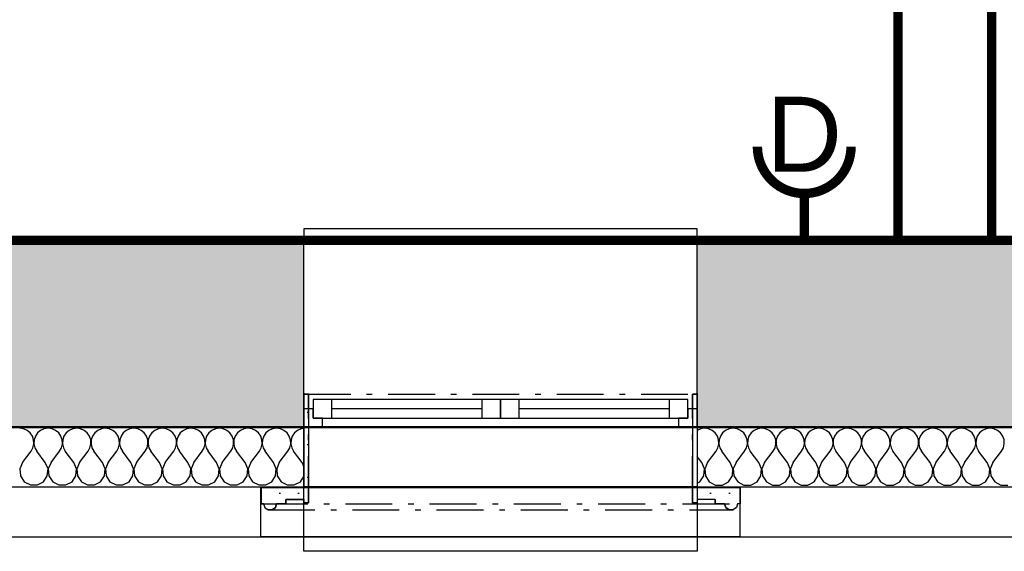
# Model space of a CAD drawing. Extents: x -12025 to 39812, y -30157 to 12.
# Tile 32 of 59: x 26531 to 29159, y -21329 to -19912. Entities that reach past the tile are written whole.
import ezdxf
from ezdxf.enums import TextEntityAlignment as Align

# ---------------------------------------------------------------- set-up
doc = ezdxf.new("R2010")
doc.units = 0
doc.header["$MEASUREMENT"] = 0
for name, pattern in [('Telekomunikacni vodic', [9.25, 3, -0.75, 3, -0.75, 0.125, -0.75, 0.125, -0.75]), ('Čerchovaná M', [225, 125, -42.5, 15, -42.5]), ('Čerchovaná S', [175, 75, -42.5, 15, -42.5])]:
    doc.linetypes.add(name, pattern=pattern)
for name, color, linetype in [('OÚ Dukovany internet + tv + data', 192, 'Continuous'), ('OÚ Dukovany půdorys podklad 2NP', 7, 'Continuous'), ('OÚ Dukovany zásuvky', 92, 'Continuous')]:
    doc.layers.add(name, color=color, linetype=linetype)
doc.styles.add('Arial', font='txt')
pattern_1 = [(0, (0, 0), (0, 86.60254), [0, -50]), (0, (25, 43.3), (0, 86.60254), [0, -50])]

# ---------------------------------------------------------------- blocks, each defined once
blk = doc.blocks.new('Zásuvka (19)')
at = {"color": 0, "linetype": 'Continuous', "const_width": 25}
for points in [[(0, -125, -0.414214), (-125, 0)], [(125, 0, -0.414214), (0, -125)]]:
    blk.add_lwpolyline(points, format="xyb", dxfattribs=at)
blk.add_lwpolyline([(0, -250), (0, -125)], dxfattribs=at)
at = {"color": 0, "linetype": 'Continuous', "style": 'Arial'}
blk.add_text('D', height=200, dxfattribs=at).set_placement((0, -66.9), align=Align.CENTER)

msp = doc.modelspace()

# ---------------------------------------------------------------- hatches: boundary and pattern name
at = {"layer": 'OÚ Dukovany půdorys podklad 2NP', "linetype": 'Continuous'}
h = msp.add_hatch(dxfattribs=at)
h.set_pattern_fill('OMÍTKA_01', color=21, style=0, pattern_type=2)
h.set_pattern_definition(pattern_1)
edge = h.paths.add_edge_path()
edge.add_spline(control_points=[(27175.1, -21158.9), (27175.1, -21158.9), (27175.1, -21202), (27175.1, -21202)], knot_values=[0, 0, 0, 0, 1, 1, 1, 1], degree=3, periodic=0)
edge.add_spline(control_points=[(27175.1, -21202), (27175.1, -21202), (27181.6, -21202), (27181.6, -21202)], knot_values=[0, 0, 0, 0, 1, 1, 1, 1], degree=3, periodic=0)
edge.add_spline(control_points=[(27181.6, -21202), (27181.6, -21202), (27184.9, -21212.2), (27184.9, -21212.2)], knot_values=[0, 0, 0, 0, 1, 1, 1, 1], degree=3, periodic=0)
edge.add_spline(control_points=[(27184.9, -21212.2), (27184.9, -21212.2), (27193.7, -21218.6), (27193.7, -21218.6)], knot_values=[0, 0, 0, 0, 1, 1, 1, 1], degree=3, periodic=0)
edge.add_spline(control_points=[(27193.7, -21218.6), (27193.7, -21218.6), (27204.5, -21218.6), (27204.5, -21218.6)], knot_values=[0, 0, 0, 0, 1, 1, 1, 1], degree=3, periodic=0)
edge.add_spline(control_points=[(27204.5, -21218.6), (27204.5, -21218.6), (27213.2, -21212.2), (27213.2, -21212.2)], knot_values=[0, 0, 0, 0, 1, 1, 1, 1], degree=3, periodic=0)
edge.add_spline(control_points=[(27213.2, -21212.2), (27213.2, -21212.2), (27216.6, -21202), (27216.6, -21202)], knot_values=[0, 0, 0, 0, 1, 1, 1, 1], degree=3, periodic=0)
edge.add_spline(control_points=[(27216.6, -21202), (27216.6, -21202), (27241.5, -21202), (27241.5, -21202)], knot_values=[0, 0, 0, 0, 1, 1, 1, 1], degree=3, periodic=0)
edge.add_spline(control_points=[(27241.5, -21202), (27241.5, -21202), (27241.5, -21190.6), (27241.5, -21190.6)], knot_values=[0, 0, 0, 0, 1, 1, 1, 1], degree=3, periodic=0)
edge.add_spline(control_points=[(27241.5, -21190.6), (27241.5, -21190.6), (27289.4, -21190.6), (27289.4, -21190.6)], knot_values=[0, 0, 0, 0, 1, 1, 1, 1], degree=3, periodic=0)
edge.add_spline(control_points=[(27289.4, -21190.6), (27289.4, -21190.6), (27289.4, -21199.8), (27289.4, -21199.8)], knot_values=[0, 0, 0, 0, 1, 1, 1, 1], degree=3, periodic=0)
edge.add_spline(control_points=[(27289.4, -21199.8), (27289.4, -21199.8), (27302.1, -21199.8), (27302.1, -21199.8)], knot_values=[0, 0, 0, 0, 1, 1, 1, 1], degree=3, periodic=0)
edge.add_spline(control_points=[(27302.1, -21199.8), (27302.1, -21199.8), (27302.1, -20909.6), (27302.1, -20909.6)], knot_values=[0, 0, 0, 0, 1, 1, 1, 1], degree=3, periodic=0)
edge.add_spline(control_points=[(27302.1, -20909.6), (27302.1, -20909.6), (27289.4, -20909.6), (27289.4, -20909.6)], knot_values=[0, 0, 0, 0, 1, 1, 1, 1], degree=3, periodic=0)
edge.add_spline(control_points=[(27289.4, -20909.6), (27289.4, -20909.6), (27289.4, -21158.9), (27289.4, -21158.9)], knot_values=[0, 0, 0, 0, 1, 1, 1, 1], degree=3, periodic=0)
edge.add_spline(control_points=[(27289.4, -21158.9), (27289.4, -21158.9), (27175.1, -21158.9), (27175.1, -21158.9)], knot_values=[0, 0, 0, 0, 1, 1, 1, 1], degree=3, periodic=0)
edge.add_spline(control_points=[(27175.1, -21158.9), (27175.1, -21158.9), (27175.1, -21158.9), (27175.1, -21158.9)], knot_values=[0, 0, 0, 0, 1, 1, 1, 1], degree=3, periodic=0)
h = msp.add_hatch(dxfattribs=at)
h.set_pattern_fill('OMÍTKA_01', color=21, style=0, pattern_type=2)
h.set_pattern_definition(pattern_1)
edge = h.paths.add_edge_path()
edge.add_spline(control_points=[(28339.4, -21158.9), (28339.4, -21158.9), (28339.4, -20909.6), (28339.4, -20909.6)], knot_values=[0, 0, 0, 0, 1, 1, 1, 1], degree=3, periodic=0)
edge.add_spline(control_points=[(28339.4, -20909.6), (28339.4, -20909.6), (28326.6, -20909.6), (28326.6, -20909.6)], knot_values=[0, 0, 0, 0, 1, 1, 1, 1], degree=3, periodic=0)
edge.add_spline(control_points=[(28326.6, -20909.6), (28326.6, -20909.6), (28326.6, -21199.8), (28326.6, -21199.8)], knot_values=[0, 0, 0, 0, 1, 1, 1, 1], degree=3, periodic=0)
edge.add_spline(control_points=[(28326.6, -21199.8), (28326.6, -21199.8), (28339.4, -21199.8), (28339.4, -21199.8)], knot_values=[0, 0, 0, 0, 1, 1, 1, 1], degree=3, periodic=0)
edge.add_spline(control_points=[(28339.4, -21199.8), (28339.4, -21199.8), (28339.4, -21190.6), (28339.4, -21190.6)], knot_values=[0, 0, 0, 0, 1, 1, 1, 1], degree=3, periodic=0)
edge.add_spline(control_points=[(28339.4, -21190.6), (28339.4, -21190.6), (28387.2, -21190.6), (28387.2, -21190.6)], knot_values=[0, 0, 0, 0, 1, 1, 1, 1], degree=3, periodic=0)
edge.add_spline(control_points=[(28387.2, -21190.6), (28387.2, -21190.6), (28387.2, -21202), (28387.2, -21202)], knot_values=[0, 0, 0, 0, 1, 1, 1, 1], degree=3, periodic=0)
edge.add_spline(control_points=[(28387.2, -21202), (28387.2, -21202), (28412.2, -21202), (28412.2, -21202)], knot_values=[0, 0, 0, 0, 1, 1, 1, 1], degree=3, periodic=0)
edge.add_spline(control_points=[(28412.2, -21202), (28412.2, -21202), (28415.5, -21212.2), (28415.5, -21212.2)], knot_values=[0, 0, 0, 0, 1, 1, 1, 1], degree=3, periodic=0)
edge.add_spline(control_points=[(28415.5, -21212.2), (28415.5, -21212.2), (28424.2, -21218.6), (28424.2, -21218.6)], knot_values=[0, 0, 0, 0, 1, 1, 1, 1], degree=3, periodic=0)
edge.add_spline(control_points=[(28424.2, -21218.6), (28424.2, -21218.6), (28435, -21218.6), (28435, -21218.6)], knot_values=[0, 0, 0, 0, 1, 1, 1, 1], degree=3, periodic=0)
edge.add_spline(control_points=[(28435, -21218.6), (28435, -21218.6), (28443.8, -21212.2), (28443.8, -21212.2)], knot_values=[0, 0, 0, 0, 1, 1, 1, 1], degree=3, periodic=0)
edge.add_spline(control_points=[(28443.8, -21212.2), (28443.8, -21212.2), (28447.1, -21202), (28447.1, -21202)], knot_values=[0, 0, 0, 0, 1, 1, 1, 1], degree=3, periodic=0)
edge.add_spline(control_points=[(28447.1, -21202), (28447.1, -21202), (28453.6, -21202), (28453.6, -21202)], knot_values=[0, 0, 0, 0, 1, 1, 1, 1], degree=3, periodic=0)
edge.add_spline(control_points=[(28453.6, -21202), (28453.6, -21202), (28453.6, -21158.9), (28453.6, -21158.9)], knot_values=[0, 0, 0, 0, 1, 1, 1, 1], degree=3, periodic=0)
edge.add_spline(control_points=[(28453.6, -21158.9), (28453.6, -21158.9), (28339.4, -21158.9), (28339.4, -21158.9)], knot_values=[0, 0, 0, 0, 1, 1, 1, 1], degree=3, periodic=0)
edge.add_spline(control_points=[(28339.4, -21158.9), (28339.4, -21158.9), (28339.4, -21158.9), (28339.4, -21158.9)], knot_values=[0, 0, 0, 0, 1, 1, 1, 1], degree=3, periodic=0)

# ---------------------------------------------------------------- linework, layer by layer
at = {"layer": 'OÚ Dukovany internet + tv + data', "linetype": 'Telekomunikacni vodic', "ltscale": 100, "const_width": 25}
for points in [[(28875, -19000), (28875, -20500), (31322.2, -20500)], [(25875, -20500), (25875, -20500), (28651.4, -20500), (28651.4, -20500), (31427.8, -20500)]]:
    msp.add_lwpolyline(points, dxfattribs=at)
at = {"layer": 'OÚ Dukovany půdorys podklad 2NP', "color": 1, "linetype": 'Continuous'}
for p, q in [((28339.3, -20468.8), (27289.3, -20468.8)), ((27289.3, -20468.8), (27289.3, -20498.8)), ((28339.3, -20498.8), (28339.3, -20468.8)), ((28339.3, -20498.8), (27289.3, -20498.8)), ((27289.3, -20948.8), (27289.3, -20498.8)), ((28339.3, -20998.8), (28339.3, -20498.8)), ((28339.3, -20948.8), (28339.3, -20498.8)), ((27289.1, -20907), (27289.1, -21157)), ((27289.1, -20907), (27289.1, -20997)), ((27289.1, -20907), (27289.1, -20997)), ((27289.1, -20907), (27289.1, -21157)), ((27289.4, -20909.6), (27289.4, -21158.9)), ((27302.1, -20909.6), (27289.4, -20909.6)), ((27302.1, -20909.6), (27302.1, -21199.8)), ((28339.4, -20909.6), (28326.6, -20909.6)), ((28326.6, -20909.6), (28326.6, -21199.8)), ((28339.1, -20907), (28339.1, -21157)), ((28339.1, -20907), (28339.1, -20997)), ((28339.1, -20907), (28339.1, -20997)), ((28339.1, -20907), (28339.1, -21157)), ((28339.4, -20909.6), (28339.4, -21158.9)), ((27364.3, -20923.8), (27314.3, -20923.8)), ((27314.3, -20923.8), (27314.3, -20973.8)), ((27764.3, -20923.8), (27364.3, -20923.8)), ((27364.3, -20973.8), (27364.3, -20923.8)), ((27764.3, -20923.8), (27364.3, -20923.8)), ((27814.3, -20923.8), (27764.3, -20923.8)), ((27764.3, -20923.8), (27764.3, -20973.8)), ((27864.3, -20923.8), (27814.3, -20923.8)), ((27814.3, -20923.8), (27814.3, -20973.8)), ((27814.3, -20973.8), (27814.3, -20923.8)), ((28264.3, -20923.8), (27864.3, -20923.8)), ((27864.3, -20973.8), (27864.3, -20923.8)), ((28264.3, -20923.8), (27864.3, -20923.8)), ((28314.3, -20923.8), (28264.3, -20923.8)), ((28264.3, -20923.8), (28264.3, -20973.8)), ((28314.3, -20973.8), (28314.3, -20923.8)), ((27314.3, -20948.8), (27289.3, -20948.8)), ((27289.3, -20998.8), (27289.3, -20948.8)), ((27289.3, -20998.8), (27289.3, -20948.8)), ((27314.3, -20973.8), (27314.3, -20948.8)), ((27339.3, -20973.8), (27314.3, -20973.8)), ((27314.3, -20973.8), (27364.3, -20973.8)), ((27339.3, -20998.8), (27339.3, -20973.8)), ((27764.3, -20948.8), (27364.3, -20948.8)), ((27364.3, -20973.8), (27764.3, -20973.8)), ((27764.3, -20973.8), (27814.3, -20973.8)), ((27814.3, -20973.8), (27864.3, -20973.8)), ((28264.3, -20948.8), (27864.3, -20948.8)), ((27864.3, -20973.8), (28264.3, -20973.8)), ((28264.3, -20973.8), (28314.3, -20973.8)), ((28314.3, -20973.8), (28289.3, -20973.8)), ((28289.3, -20973.8), (28289.3, -20998.8)), ((28339.3, -20948.8), (28314.3, -20948.8)), ((28314.3, -20948.8), (28314.3, -20973.8)), ((28339.3, -20998.8), (28339.3, -20948.8)), ((28339.3, -20998.8), (28339.3, -20948.8)), ((27289.1, -20997), (26333.4, -20997)), ((28339.1, -20997), (27289.1, -20997)), ((27289.3, -21328.8), (27289.3, -20998.8)), ((28339.3, -20998.8), (27289.3, -20998.8)), ((27289.3, -20998.8), (27339.3, -20998.8)), ((27339.3, -20998.8), (27814.3, -20998.8)), ((27814.3, -20998.8), (28289.3, -20998.8)), ((28289.3, -20998.8), (28339.3, -20998.8)), ((29619.1, -20997.1), (28339.1, -20997)), ((28339.3, -20998.8), (28339.3, -21328.8)), ((32159.3, -21157), (11676.2, -21158.9)), ((26333.4, -21157), (27289.1, -21157)), ((28339.1, -21157), (27289.1, -21157)), ((28339.1, -21157), (29619.1, -21157.1)), ((27174.1, -21158.4), (28453.6, -21158.8)), ((27174.1, -21289.2), (27174.1, -21158.4)), ((27175.1, -21158.9), (27175.1, -21202)), ((27289.4, -21158.9), (27175.1, -21158.9)), ((28453.6, -21158.9), (28339.4, -21158.9)), ((28453.6, -21289.6), (28453.6, -21158.8)), ((28453.6, -21158.9), (28453.6, -21202)), ((27181.6, -21202), (27175.1, -21202)), ((27181.6, -21202), (27184.9, -21212.2)), ((27216.6, -21202), (27213.2, -21212.2)), ((27241.5, -21202), (27216.6, -21202)), ((27241.5, -21190.6), (27241.5, -21202)), ((27289.4, -21190.6), (27241.5, -21190.6)), ((27289.4, -21190.6), (27289.4, -21199.8)), ((27302.1, -21199.8), (27289.4, -21199.8)), ((28339.4, -21199.8), (28326.6, -21199.8)), ((28339.4, -21190.6), (28339.4, -21199.8)), ((28387.2, -21190.6), (28339.4, -21190.6)), ((28387.2, -21190.6), (28387.2, -21202)), ((28412.2, -21202), (28387.2, -21202)), ((28412.2, -21202), (28415.5, -21212.2)), ((28447.1, -21202), (28443.8, -21212.2)), ((28453.6, -21202), (28447.1, -21202)), ((27184.9, -21212.2), (27193.7, -21218.6)), ((27204.5, -21218.6), (27193.7, -21218.6)), ((27213.2, -21212.2), (27204.5, -21218.6)), ((28415.5, -21212.2), (28424.2, -21218.6)), ((28435, -21218.6), (28424.2, -21218.6)), ((28443.8, -21212.2), (28435, -21218.6)), ((27174.1, -21289.2), (28453.6, -21289.6)), ((11541.1, -21291.7), (32292.1, -21289.8)), ((28339.3, -21328.8), (27289.3, -21328.8))]:
    msp.add_line(p, q, dxfattribs=at)
at = {"layer": 'OÚ Dukovany půdorys podklad 2NP', "color": 7, "linetype": 'Continuous'}
for p, q in [((27289.3, -20498.8), (26339.1, -20498.7)), ((27289.3, -20948.8), (27289.3, -20498.8)), ((29619.3, -20498.8), (28339.3, -20498.8)), ((27289.3, -20998.8), (27289.3, -20948.8)), ((26339.1, -20998.7), (27289.3, -20998.8)), ((28339.3, -20998.8), (29619.3, -20998.8))]:
    msp.add_line(p, q, dxfattribs=at)
at = {"layer": 'OÚ Dukovany půdorys podklad 2NP', "color": 1, "linetype": 'Čerchovaná M'}
for p, q in [((27289.4, -20909.6), (27289.4, -21158.9)), ((27302.1, -20909.6), (27289.4, -20909.6)), ((27289.4, -20909.6), (27289.4, -21158.9)), ((27289.4, -20909.6), (28339.4, -20909.6)), ((27302.1, -21199.8), (27302.1, -20909.6)), ((28326.6, -21199.8), (28326.6, -20909.6)), ((28326.6, -20909.6), (28339.4, -20909.6)), ((28339.4, -20909.6), (28339.4, -21158.9)), ((28339.4, -20909.6), (28339.4, -21158.9)), ((27175.1, -21158.9), (27175.1, -21202)), ((27289.4, -21158.9), (27175.1, -21158.9)), ((27175.1, -21158.9), (27175.1, -21202)), ((27175.1, -21158.9), (28453.6, -21158.9)), ((28339.4, -21158.9), (28453.6, -21158.9)), ((28453.6, -21158.9), (28453.6, -21202)), ((28453.6, -21158.9), (28453.6, -21202)), ((27175.1, -21202), (27181.6, -21202)), ((27175.1, -21202), (28453.6, -21202)), ((27181.6, -21202), (27184.9, -21212.2)), ((27181.6, -21202), (27184.9, -21212.2)), ((27213.2, -21212.2), (27216.6, -21202)), ((27216.6, -21202), (27241.5, -21202)), ((27241.5, -21202), (27241.5, -21190.6)), ((27241.5, -21190.6), (27289.4, -21190.6)), ((27289.4, -21190.6), (27289.4, -21199.8)), ((27289.4, -21199.8), (27302.1, -21199.8)), ((28339.4, -21199.8), (28326.6, -21199.8)), ((28339.4, -21190.6), (28339.4, -21199.8)), ((28387.2, -21190.6), (28339.4, -21190.6)), ((28387.2, -21202), (28387.2, -21190.6)), ((28412.2, -21202), (28387.2, -21202)), ((28415.5, -21212.2), (28412.2, -21202)), ((28447.1, -21202), (28443.8, -21212.2)), ((28447.1, -21202), (28443.8, -21212.2)), ((28453.6, -21202), (28447.1, -21202)), ((27184.9, -21212.2), (27193.7, -21218.6)), ((27184.9, -21212.2), (27193.7, -21218.6)), ((27193.7, -21218.6), (27204.5, -21218.6)), ((27193.7, -21218.6), (28435, -21218.6)), ((27204.5, -21218.6), (27213.2, -21212.2)), ((28424.2, -21218.6), (28415.5, -21212.2)), ((28435, -21218.6), (28424.2, -21218.6)), ((28443.8, -21212.2), (28435, -21218.6)), ((28443.8, -21212.2), (28435, -21218.6))]:
    msp.add_line(p, q, dxfattribs=at)
at = {"layer": 'OÚ Dukovany půdorys podklad 2NP', "color": 21, "linetype": 'Continuous'}
for p, q in [((26540.9, -21002.2), (26530.5, -21000.8)), ((26550.5, -21006.5), (26540.9, -21002.2)), ((26558.6, -21013.2), (26550.5, -21006.5)), ((26564.6, -21021.9), (26558.6, -21013.2)), ((26567.9, -21031.8), (26564.6, -21021.9)), ((26572.6, -21021.9), (26569.3, -21031.8)), ((26578.6, -21013.2), (26572.6, -21021.9)), ((26586.7, -21006.5), (26578.6, -21013.2)), ((26596.3, -21002.2), (26586.7, -21006.5)), ((26606.7, -21000.8), (26596.3, -21002.2)), ((26617.1, -21002.2), (26606.7, -21000.8)), ((26626.7, -21006.5), (26617.1, -21002.2)), ((26634.8, -21013.2), (26626.7, -21006.5)), ((26640.8, -21021.9), (26634.8, -21013.2)), ((26644.1, -21031.8), (26640.8, -21021.9)), ((26648.8, -21021.9), (26645.5, -21031.8)), ((26654.8, -21013.2), (26648.8, -21021.9)), ((26662.9, -21006.5), (26654.8, -21013.2)), ((26672.5, -21002.3), (26662.9, -21006.5)), ((26682.9, -21000.8), (26672.5, -21002.3)), ((26693.3, -21002.3), (26682.9, -21000.8)), ((26702.9, -21006.5), (26693.3, -21002.3)), ((26711, -21013.2), (26702.9, -21006.5)), ((26717, -21021.9), (26711, -21013.2)), ((26720.3, -21031.8), (26717, -21021.9)), ((26725, -21021.9), (26721.6, -21031.8)), ((26731, -21013.2), (26725, -21021.9)), ((26739.1, -21006.5), (26731, -21013.2)), ((26748.7, -21002.3), (26739.1, -21006.5)), ((26759.1, -21000.8), (26748.7, -21002.3)), ((26769.5, -21002.3), (26759.1, -21000.8)), ((26779.1, -21006.5), (26769.5, -21002.3)), ((26787.2, -21013.2), (26779.1, -21006.5)), ((26793.2, -21021.9), (26787.2, -21013.2)), ((26796.5, -21031.8), (26793.2, -21021.9)), ((26801.2, -21021.9), (26797.8, -21031.8)), ((26807.1, -21013.2), (26801.2, -21021.9)), ((26815.2, -21006.5), (26807.1, -21013.2)), ((26824.9, -21002.3), (26815.2, -21006.5)), ((26835.3, -21000.8), (26824.9, -21002.3)), ((26845.7, -21002.3), (26835.3, -21000.8)), ((26855.3, -21006.5), (26845.7, -21002.3)), ((26863.4, -21013.2), (26855.3, -21006.5)), ((26869.3, -21021.9), (26863.4, -21013.2)), ((26872.7, -21031.8), (26869.3, -21021.9)), ((26877.4, -21021.9), (26874, -21031.8)), ((26883.3, -21013.2), (26877.4, -21021.9)), ((26891.4, -21006.5), (26883.3, -21013.2)), ((26901, -21002.3), (26891.4, -21006.5)), ((26911.5, -21000.8), (26901, -21002.3)), ((26921.9, -21002.3), (26911.5, -21000.8)), ((26931.5, -21006.5), (26921.9, -21002.3)), ((26939.6, -21013.2), (26931.5, -21006.5)), ((26945.5, -21021.9), (26939.6, -21013.2)), ((26948.9, -21031.8), (26945.5, -21021.9)), ((26953.6, -21021.9), (26950.2, -21031.8)), ((26959.5, -21013.2), (26953.6, -21021.9)), ((26967.6, -21006.5), (26959.5, -21013.2)), ((26977.2, -21002.3), (26967.6, -21006.5)), ((26987.7, -21000.8), (26977.2, -21002.3)), ((26998.1, -21002.3), (26987.7, -21000.8)), ((27007.7, -21006.5), (26998.1, -21002.3)), ((27015.8, -21013.2), (27007.7, -21006.5)), ((27021.7, -21021.9), (27015.8, -21013.2)), ((27025.1, -21031.8), (27021.7, -21021.9)), ((27029.8, -21021.9), (27026.4, -21031.8)), ((27035.7, -21013.2), (27029.8, -21021.9)), ((27043.8, -21006.5), (27035.7, -21013.2)), ((27053.4, -21002.3), (27043.8, -21006.5)), ((27063.8, -21000.8), (27053.4, -21002.3)), ((27074.3, -21002.3), (27063.8, -21000.8)), ((27083.9, -21006.5), (27074.3, -21002.3)), ((27092, -21013.2), (27083.9, -21006.5)), ((27097.9, -21021.9), (27092, -21013.2)), ((27101.3, -21031.8), (27097.9, -21021.9)), ((27106, -21021.9), (27102.6, -21031.8)), ((27111.9, -21013.2), (27106, -21021.9)), ((27120, -21006.5), (27111.9, -21013.2)), ((27129.6, -21002.3), (27120, -21006.5)), ((27140, -21000.8), (27129.6, -21002.3)), ((27150.4, -21002.3), (27140, -21000.8)), ((27160.1, -21006.5), (27150.4, -21002.3)), ((27168.2, -21013.2), (27160.1, -21006.5)), ((27174.1, -21021.9), (27168.2, -21013.2)), ((27177.5, -21031.8), (27174.1, -21021.9)), ((27182.1, -21021.9), (27178.8, -21031.8)), ((27188.1, -21013.2), (27182.1, -21021.9)), ((27196.2, -21006.5), (27188.1, -21013.2)), ((27205.8, -21002.3), (27196.2, -21006.5)), ((27216.2, -21000.8), (27205.8, -21002.3)), ((27226.6, -21002.3), (27216.2, -21000.8)), ((27236.2, -21006.5), (27226.6, -21002.3)), ((27244.3, -21013.2), (27236.2, -21006.5)), ((27250.3, -21021.9), (27244.3, -21013.2)), ((27253.7, -21031.8), (27250.3, -21021.9)), ((27258.3, -21021.9), (27255, -21031.8)), ((27264.3, -21013.2), (27258.3, -21021.9)), ((27272.4, -21006.5), (27264.3, -21013.2)), ((27282, -21002.3), (27272.4, -21006.5)), ((27289.1, -21001.3), (27282, -21002.3)), ((28348.7, -21002.3), (28339.1, -21006.5)), ((28359.1, -21000.8), (28348.7, -21002.3)), ((28369.5, -21002.3), (28359.1, -21000.8)), ((28379.1, -21006.5), (28369.5, -21002.3)), ((28387.2, -21013.2), (28379.1, -21006.5)), ((28393.2, -21021.9), (28387.2, -21013.2)), ((28396.5, -21031.9), (28393.2, -21021.9)), ((28401.2, -21021.9), (28397.8, -21031.9)), ((28407.1, -21013.2), (28401.2, -21021.9)), ((28415.2, -21006.5), (28407.1, -21013.2)), ((28424.9, -21002.3), (28415.2, -21006.5)), ((28435.3, -21000.8), (28424.9, -21002.3)), ((28445.7, -21002.3), (28435.3, -21000.8)), ((28455.3, -21006.5), (28445.7, -21002.3)), ((28463.4, -21013.2), (28455.3, -21006.5)), ((28469.3, -21021.9), (28463.4, -21013.2)), ((28472.7, -21031.9), (28469.3, -21021.9)), ((28477.4, -21021.9), (28474, -21031.9)), ((28483.3, -21013.2), (28477.4, -21021.9)), ((28491.4, -21006.5), (28483.3, -21013.2)), ((28501, -21002.3), (28491.4, -21006.5)), ((28511.5, -21000.8), (28501, -21002.3)), ((28521.9, -21002.3), (28511.5, -21000.8)), ((28531.5, -21006.5), (28521.9, -21002.3)), ((28539.6, -21013.2), (28531.5, -21006.5)), ((28545.5, -21021.9), (28539.6, -21013.2)), ((28548.9, -21031.9), (28545.5, -21021.9)), ((28553.6, -21021.9), (28550.2, -21031.9)), ((28559.5, -21013.2), (28553.6, -21021.9)), ((28567.6, -21006.5), (28559.5, -21013.2)), ((28577.2, -21002.3), (28567.6, -21006.5)), ((28587.7, -21000.8), (28577.2, -21002.3)), ((28598.1, -21002.3), (28587.7, -21000.8)), ((28607.7, -21006.5), (28598.1, -21002.3)), ((28615.8, -21013.2), (28607.7, -21006.5)), ((28621.7, -21021.9), (28615.8, -21013.2)), ((28625.1, -21031.9), (28621.7, -21021.9)), ((28629.8, -21021.9), (28626.4, -21031.9)), ((28635.7, -21013.2), (28629.8, -21021.9)), ((28643.8, -21006.5), (28635.7, -21013.2)), ((28653.4, -21002.3), (28643.8, -21006.5)), ((28663.8, -21000.9), (28653.4, -21002.3)), ((28674.3, -21002.3), (28663.8, -21000.9)), ((28683.9, -21006.5), (28674.3, -21002.3)), ((28692, -21013.2), (28683.9, -21006.5)), ((28697.9, -21021.9), (28692, -21013.2)), ((28701.3, -21031.9), (28697.9, -21021.9)), ((28706, -21021.9), (28702.6, -21031.9)), ((28711.9, -21013.2), (28706, -21021.9)), ((28720, -21006.5), (28711.9, -21013.2)), ((28729.6, -21002.3), (28720, -21006.5)), ((28740, -21000.9), (28729.6, -21002.3)), ((28750.4, -21002.3), (28740, -21000.9)), ((28760.1, -21006.5), (28750.4, -21002.3)), ((28768.2, -21013.2), (28760.1, -21006.5)), ((28774.1, -21021.9), (28768.2, -21013.2)), ((28777.5, -21031.9), (28774.1, -21021.9)), ((28782.1, -21021.9), (28778.8, -21031.9)), ((28788.1, -21013.2), (28782.1, -21021.9)), ((28796.2, -21006.5), (28788.1, -21013.2)), ((28805.8, -21002.3), (28796.2, -21006.5)), ((28816.2, -21000.9), (28805.8, -21002.3)), ((28826.6, -21002.3), (28816.2, -21000.9)), ((28836.2, -21006.5), (28826.6, -21002.3)), ((28844.3, -21013.3), (28836.2, -21006.5)), ((28850.3, -21021.9), (28844.3, -21013.3)), ((28853.7, -21031.9), (28850.3, -21021.9)), ((28858.3, -21021.9), (28855, -21031.9)), ((28864.3, -21013.3), (28858.3, -21021.9)), ((28872.4, -21006.5), (28864.3, -21013.3)), ((28882, -21002.3), (28872.4, -21006.5)), ((28892.4, -21000.9), (28882, -21002.3)), ((28902.8, -21002.3), (28892.4, -21000.9)), ((28912.4, -21006.5), (28902.8, -21002.3)), ((28920.5, -21013.3), (28912.4, -21006.5)), ((28926.5, -21021.9), (28920.5, -21013.3)), ((28929.8, -21031.9), (28926.5, -21021.9)), ((28934.5, -21021.9), (28931.2, -21031.9)), ((28940.5, -21013.3), (28934.5, -21021.9)), ((28948.6, -21006.5), (28940.5, -21013.3)), ((28958.2, -21002.3), (28948.6, -21006.5)), ((28968.6, -21000.9), (28958.2, -21002.3)), ((28979, -21002.3), (28968.6, -21000.9)), ((28988.6, -21006.5), (28979, -21002.3)), ((28996.7, -21013.3), (28988.6, -21006.5)), ((29002.7, -21021.9), (28996.7, -21013.3)), ((29006, -21031.9), (29002.7, -21021.9)), ((29010.7, -21021.9), (29007.4, -21031.9)), ((29016.7, -21013.3), (29010.7, -21021.9)), ((29024.8, -21006.5), (29016.7, -21013.3)), ((29034.4, -21002.3), (29024.8, -21006.5)), ((29044.8, -21000.9), (29034.4, -21002.3)), ((29055.2, -21002.3), (29044.8, -21000.9)), ((29064.8, -21006.6), (29055.2, -21002.3)), ((29072.9, -21013.3), (29064.8, -21006.6)), ((29078.9, -21021.9), (29072.9, -21013.3)), ((29082.2, -21031.9), (29078.9, -21021.9)), ((29086.9, -21021.9), (29083.6, -21031.9)), ((29092.9, -21013.3), (29086.9, -21021.9)), ((29101, -21006.6), (29092.9, -21013.3)), ((29110.6, -21002.3), (29101, -21006.6)), ((29121, -21000.9), (29110.6, -21002.3)), ((29131.4, -21002.3), (29121, -21000.9)), ((29141, -21006.6), (29131.4, -21002.3)), ((29149.1, -21013.3), (29141, -21006.6)), ((29155.1, -21021.9), (29149.1, -21013.3)), ((29158.4, -21031.9), (29155.1, -21021.9)), ((26561, -21061.8), (26566.1, -21052.6)), ((26566.1, -21052.6), (26568.4, -21042.3)), ((26568.4, -21042.3), (26567.9, -21031.8)), ((26569.3, -21031.8), (26568.8, -21042.3)), ((26568.8, -21042.3), (26571.1, -21052.6)), ((26571.1, -21052.6), (26576.2, -21061.8)), ((26637.2, -21061.8), (26642.3, -21052.6)), ((26642.3, -21052.6), (26644.6, -21042.3)), ((26644.6, -21042.3), (26644.1, -21031.8)), ((26645.5, -21031.8), (26644.9, -21042.3)), ((26644.9, -21042.3), (26647.3, -21052.6)), ((26647.3, -21052.6), (26652.4, -21061.8)), ((26713.4, -21061.8), (26718.4, -21052.6)), ((26718.4, -21052.6), (26720.8, -21042.3)), ((26720.8, -21042.3), (26720.3, -21031.8)), ((26721.6, -21031.8), (26721.1, -21042.3)), ((26721.1, -21042.3), (26723.5, -21052.6)), ((26723.5, -21052.6), (26728.6, -21061.8)), ((26789.6, -21061.8), (26794.6, -21052.6)), ((26794.6, -21052.6), (26797, -21042.3)), ((26797, -21042.3), (26796.5, -21031.8)), ((26797.8, -21031.8), (26797.3, -21042.3)), ((26797.3, -21042.3), (26799.7, -21052.6)), ((26799.7, -21052.6), (26804.8, -21061.8)), ((26865.7, -21061.8), (26870.8, -21052.6)), ((26870.8, -21052.6), (26873.2, -21042.3)), ((26873.2, -21042.3), (26872.7, -21031.8)), ((26874, -21031.8), (26873.5, -21042.3)), ((26873.5, -21042.3), (26875.9, -21052.6)), ((26875.9, -21052.6), (26881, -21061.8)), ((26941.9, -21061.8), (26947, -21052.6)), ((26947, -21052.6), (26949.4, -21042.3)), ((26949.4, -21042.3), (26948.9, -21031.8)), ((26950.2, -21031.8), (26949.7, -21042.3)), ((26949.7, -21042.3), (26952.1, -21052.6)), ((26952.1, -21052.6), (26957.2, -21061.8)), ((27018.1, -21061.8), (27023.2, -21052.6)), ((27023.2, -21052.6), (27025.6, -21042.3)), ((27025.6, -21042.3), (27025.1, -21031.8)), ((27026.4, -21031.8), (27025.9, -21042.3)), ((27025.9, -21042.3), (27028.3, -21052.6)), ((27028.3, -21052.6), (27033.4, -21061.8)), ((27094.3, -21061.8), (27099.4, -21052.6)), ((27099.4, -21052.6), (27101.8, -21042.3)), ((27101.8, -21042.3), (27101.3, -21031.8)), ((27102.6, -21031.8), (27102.1, -21042.3)), ((27102.1, -21042.3), (27104.5, -21052.6)), ((27104.5, -21052.6), (27109.6, -21061.8)), ((27170.5, -21061.8), (27175.6, -21052.6)), ((27175.6, -21052.6), (27178, -21042.3)), ((27178, -21042.3), (27177.5, -21031.8)), ((27178.8, -21031.8), (27178.3, -21042.3)), ((27178.3, -21042.3), (27180.7, -21052.6)), ((27180.7, -21052.6), (27185.7, -21061.8)), ((27246.7, -21061.8), (27251.8, -21052.6)), ((27251.8, -21052.6), (27254.2, -21042.3)), ((27254.2, -21042.3), (27253.7, -21031.8)), ((27255, -21031.8), (27254.5, -21042.3)), ((27254.5, -21042.3), (27256.8, -21052.6)), ((27256.8, -21052.6), (27261.9, -21061.8)), ((28389.6, -21061.8), (28394.6, -21052.6)), ((28394.6, -21052.6), (28397, -21042.4)), ((28397, -21042.4), (28396.5, -21031.9)), ((28397.8, -21031.9), (28397.3, -21042.4)), ((28397.3, -21042.4), (28399.7, -21052.6)), ((28399.7, -21052.6), (28404.8, -21061.8)), ((28465.7, -21061.8), (28470.8, -21052.6)), ((28470.8, -21052.6), (28473.2, -21042.4)), ((28473.2, -21042.4), (28472.7, -21031.9)), ((28474, -21031.9), (28473.5, -21042.4)), ((28473.5, -21042.4), (28475.9, -21052.6)), ((28475.9, -21052.6), (28481, -21061.8)), ((28541.9, -21061.8), (28547, -21052.6)), ((28547, -21052.6), (28549.4, -21042.4)), ((28549.4, -21042.4), (28548.9, -21031.9)), ((28550.2, -21031.9), (28549.7, -21042.4)), ((28549.7, -21042.4), (28552.1, -21052.6)), ((28552.1, -21052.6), (28557.2, -21061.8)), ((28618.1, -21061.8), (28623.2, -21052.6)), ((28623.2, -21052.6), (28625.6, -21042.4)), ((28625.6, -21042.4), (28625.1, -21031.9)), ((28626.4, -21031.9), (28625.9, -21042.4)), ((28625.9, -21042.4), (28628.3, -21052.6)), ((28628.3, -21052.6), (28633.4, -21061.8)), ((28694.3, -21061.8), (28699.4, -21052.6)), ((28699.4, -21052.6), (28701.8, -21042.4)), ((28701.8, -21042.4), (28701.3, -21031.9)), ((28702.6, -21031.9), (28702.1, -21042.4)), ((28702.1, -21042.4), (28704.5, -21052.6)), ((28704.5, -21052.6), (28709.6, -21061.8)), ((28770.5, -21061.8), (28775.6, -21052.6)), ((28775.6, -21052.6), (28778, -21042.4)), ((28778, -21042.4), (28777.5, -21031.9)), ((28778.8, -21031.9), (28778.3, -21042.4)), ((28778.3, -21042.4), (28780.7, -21052.6)), ((28780.7, -21052.6), (28785.7, -21061.8)), ((28846.7, -21061.8), (28851.8, -21052.6)), ((28851.8, -21052.6), (28854.2, -21042.4)), ((28854.2, -21042.4), (28853.7, -21031.9)), ((28855, -21031.9), (28854.5, -21042.4)), ((28854.5, -21042.4), (28856.8, -21052.6)), ((28856.8, -21052.6), (28861.9, -21061.8)), ((28922.9, -21061.8), (28928, -21052.6)), ((28928, -21052.6), (28930.4, -21042.4)), ((28930.4, -21042.4), (28929.8, -21031.9)), ((28931.2, -21031.9), (28930.7, -21042.4)), ((28930.7, -21042.4), (28933, -21052.6)), ((28933, -21052.6), (28938.1, -21061.8)), ((28999.1, -21061.8), (29004.2, -21052.6)), ((29004.2, -21052.6), (29006.5, -21042.4)), ((29006.5, -21042.4), (29006, -21031.9)), ((29007.4, -21031.9), (29006.9, -21042.4)), ((29006.9, -21042.4), (29009.2, -21052.6)), ((29009.2, -21052.6), (29014.3, -21061.8)), ((29075.3, -21061.8), (29080.4, -21052.6)), ((29080.4, -21052.6), (29082.7, -21042.4)), ((29082.7, -21042.4), (29082.2, -21031.9)), ((29083.6, -21031.9), (29083, -21042.4)), ((29083, -21042.4), (29085.4, -21052.6)), ((29085.4, -21052.6), (29090.5, -21061.8)), ((29151.5, -21061.8), (29156.5, -21052.6)), ((29156.5, -21052.6), (29158.9, -21042.4)), ((29158.9, -21042.4), (29158.4, -21031.9)), ((26538.1, -21092.2), (26561, -21061.8)), ((26599.1, -21092.2), (26576.2, -21061.8)), ((26614.3, -21092.2), (26637.2, -21061.8)), ((26675.3, -21092.2), (26652.4, -21061.8)), ((26690.5, -21092.2), (26713.4, -21061.8)), ((26751.5, -21092.2), (26728.6, -21061.8)), ((26766.7, -21092.2), (26789.6, -21061.8)), ((26827.6, -21092.2), (26804.8, -21061.8)), ((26842.9, -21092.2), (26865.7, -21061.8)), ((26903.8, -21092.2), (26881, -21061.8)), ((26919.1, -21092.2), (26941.9, -21061.8)), ((26980, -21092.2), (26957.2, -21061.8)), ((26995.3, -21092.2), (27018.1, -21061.8)), ((27056.2, -21092.2), (27033.4, -21061.8)), ((27071.5, -21092.2), (27094.3, -21061.8)), ((27132.4, -21092.2), (27109.6, -21061.8)), ((27147.6, -21092.2), (27170.5, -21061.8)), ((27208.6, -21092.2), (27185.7, -21061.8)), ((27223.8, -21092.2), (27246.7, -21061.8)), ((27284.8, -21092.2), (27261.9, -21061.8)), ((28351.5, -21092.3), (28339.1, -21075.8)), ((28366.7, -21092.3), (28389.6, -21061.8)), ((28427.6, -21092.3), (28404.8, -21061.8)), ((28442.9, -21092.3), (28465.7, -21061.8)), ((28503.8, -21092.3), (28481, -21061.8)), ((28519.1, -21092.3), (28541.9, -21061.8)), ((28580, -21092.3), (28557.2, -21061.8)), ((28595.3, -21092.3), (28618.1, -21061.8)), ((28656.2, -21092.3), (28633.4, -21061.8)), ((28671.5, -21092.3), (28694.3, -21061.8)), ((28732.4, -21092.3), (28709.6, -21061.8)), ((28747.6, -21092.3), (28770.5, -21061.8)), ((28808.6, -21092.3), (28785.7, -21061.8)), ((28823.8, -21092.3), (28846.7, -21061.8)), ((28884.8, -21092.3), (28861.9, -21061.8)), ((28900, -21092.3), (28922.9, -21061.8)), ((28961, -21092.3), (28938.1, -21061.8)), ((28976.2, -21092.3), (28999.1, -21061.8)), ((29037.2, -21092.3), (29014.3, -21061.8)), ((29052.4, -21092.3), (29075.3, -21061.8)), ((29113.4, -21092.3), (29090.5, -21061.8)), ((29128.6, -21092.3), (29151.5, -21061.8)), ((26538.1, -21092.2), (26530.9, -21109.3)), ((26606.3, -21109.3), (26599.1, -21092.2)), ((26614.3, -21092.2), (26607.1, -21109.3)), ((26682.4, -21109.3), (26675.3, -21092.2)), ((26690.5, -21092.2), (26683.3, -21109.3)), ((26758.6, -21109.3), (26751.5, -21092.2)), ((26766.7, -21092.2), (26759.5, -21109.3)), ((26834.8, -21109.3), (26827.6, -21092.2)), ((26842.9, -21092.2), (26835.7, -21109.3)), ((26911, -21109.3), (26903.8, -21092.2)), ((26919.1, -21092.2), (26911.9, -21109.3)), ((26987.2, -21109.3), (26980, -21092.2)), ((26995.3, -21092.2), (26988.1, -21109.3)), ((27063.4, -21109.3), (27056.2, -21092.2)), ((27071.5, -21092.2), (27064.3, -21109.3)), ((27139.6, -21109.4), (27132.4, -21092.2)), ((27147.6, -21092.2), (27140.5, -21109.4)), ((27215.8, -21109.4), (27208.6, -21092.2)), ((27223.8, -21092.2), (27216.7, -21109.4)), ((27289.1, -21102.5), (27284.8, -21092.2)), ((28358.6, -21109.4), (28351.5, -21092.3)), ((28366.7, -21092.3), (28359.5, -21109.4)), ((28434.8, -21109.4), (28427.6, -21092.3)), ((28442.9, -21092.3), (28435.7, -21109.4)), ((28511, -21109.4), (28503.8, -21092.3)), ((28519.1, -21092.3), (28511.9, -21109.4)), ((28587.2, -21109.4), (28580, -21092.3)), ((28595.3, -21092.3), (28588.1, -21109.4)), ((28663.4, -21109.4), (28656.2, -21092.3)), ((28671.5, -21092.3), (28664.3, -21109.4)), ((28739.6, -21109.4), (28732.4, -21092.3)), ((28747.6, -21092.3), (28740.5, -21109.4)), ((28815.8, -21109.4), (28808.6, -21092.3)), ((28823.8, -21092.3), (28816.7, -21109.4)), ((28892, -21109.4), (28884.8, -21092.3)), ((28900, -21092.3), (28892.8, -21109.4)), ((28968.2, -21109.4), (28961, -21092.3)), ((28976.2, -21092.3), (28969, -21109.4)), ((29044.4, -21109.4), (29037.2, -21092.3)), ((29052.4, -21092.3), (29045.2, -21109.4)), ((29120.5, -21109.4), (29113.4, -21092.3)), ((29128.6, -21092.3), (29121.4, -21109.4)), ((26530.9, -21109.3), (26532.7, -21127.8)), ((26532.7, -21127.8), (26543, -21143.3)), ((26594.2, -21143.3), (26604.5, -21127.8)), ((26604.5, -21127.8), (26606.3, -21109.3)), ((26607.1, -21109.3), (26608.9, -21127.8)), ((26608.9, -21127.8), (26619.2, -21143.3)), ((26670.4, -21143.3), (26680.7, -21127.8)), ((26680.7, -21127.8), (26682.4, -21109.3)), ((26683.3, -21109.3), (26685.1, -21127.8)), ((26685.1, -21127.8), (26695.3, -21143.3)), ((26746.6, -21143.3), (26756.9, -21127.8)), ((26756.9, -21127.8), (26758.6, -21109.3)), ((26759.5, -21109.3), (26761.3, -21127.8)), ((26761.3, -21127.8), (26771.5, -21143.3)), ((26822.8, -21143.3), (26833.1, -21127.8)), ((26833.1, -21127.8), (26834.8, -21109.3)), ((26835.7, -21109.3), (26837.5, -21127.8)), ((26837.5, -21127.8), (26847.7, -21143.3)), ((26899, -21143.3), (26909.3, -21127.8)), ((26909.3, -21127.8), (26911, -21109.3)), ((26911.9, -21109.3), (26913.6, -21127.8)), ((26913.6, -21127.8), (26923.9, -21143.3)), ((26975.2, -21143.3), (26985.5, -21127.8)), ((26985.5, -21127.8), (26987.2, -21109.3)), ((26988.1, -21109.3), (26989.8, -21127.8)), ((26989.8, -21127.8), (27000.1, -21143.3)), ((27051.4, -21143.3), (27061.6, -21127.8)), ((27061.6, -21127.8), (27063.4, -21109.3)), ((27064.3, -21109.3), (27066, -21127.8)), ((27066, -21127.8), (27076.3, -21143.3)), ((27127.6, -21143.3), (27137.8, -21127.8)), ((27137.8, -21127.8), (27139.6, -21109.4)), ((27140.5, -21109.4), (27142.2, -21127.8)), ((27142.2, -21127.8), (27152.5, -21143.3)), ((27203.8, -21143.3), (27214, -21127.8)), ((27214, -21127.8), (27215.8, -21109.4)), ((27216.7, -21109.4), (27218.4, -21127.8)), ((27218.4, -21127.8), (27228.7, -21143.3)), ((27279.9, -21143.3), (27289.1, -21129.5)), ((28346.6, -21143.3), (28356.9, -21127.9)), ((28356.9, -21127.9), (28358.6, -21109.4)), ((28359.5, -21109.4), (28361.3, -21127.9)), ((28361.3, -21127.9), (28371.5, -21143.3)), ((28422.8, -21143.3), (28433.1, -21127.9)), ((28433.1, -21127.9), (28434.8, -21109.4)), ((28435.7, -21109.4), (28437.5, -21127.9)), ((28437.5, -21127.9), (28447.7, -21143.3)), ((28499, -21143.3), (28509.3, -21127.9)), ((28509.3, -21127.9), (28511, -21109.4)), ((28511.9, -21109.4), (28513.6, -21127.9)), ((28513.6, -21127.9), (28523.9, -21143.3)), ((28575.2, -21143.3), (28585.5, -21127.9)), ((28585.5, -21127.9), (28587.2, -21109.4)), ((28588.1, -21109.4), (28589.8, -21127.9)), ((28589.8, -21127.9), (28600.1, -21143.3)), ((28651.4, -21143.3), (28661.6, -21127.9)), ((28661.6, -21127.9), (28663.4, -21109.4)), ((28664.3, -21109.4), (28666, -21127.9)), ((28666, -21127.9), (28676.3, -21143.3)), ((28727.6, -21143.3), (28737.8, -21127.9)), ((28737.8, -21127.9), (28739.6, -21109.4)), ((28740.5, -21109.4), (28742.2, -21127.9)), ((28742.2, -21127.9), (28752.5, -21143.3)), ((28803.8, -21143.3), (28814, -21127.9)), ((28814, -21127.9), (28815.8, -21109.4)), ((28816.7, -21109.4), (28818.4, -21127.9)), ((28818.4, -21127.9), (28828.7, -21143.3)), ((28879.9, -21143.3), (28890.2, -21127.9)), ((28890.2, -21127.9), (28892, -21109.4)), ((28892.8, -21109.4), (28894.6, -21127.9)), ((28894.6, -21127.9), (28904.9, -21143.3)), ((28956.1, -21143.3), (28966.4, -21127.9)), ((28966.4, -21127.9), (28968.2, -21109.4)), ((28969, -21109.4), (28970.8, -21127.9)), ((28970.8, -21127.9), (28981.1, -21143.3)), ((29032.3, -21143.3), (29042.6, -21127.9)), ((29042.6, -21127.9), (29044.4, -21109.4)), ((29045.2, -21109.4), (29047, -21127.9)), ((29047, -21127.9), (29057.3, -21143.3)), ((29108.5, -21143.3), (29118.8, -21127.9)), ((29118.8, -21127.9), (29120.5, -21109.4)), ((29121.4, -21109.4), (29123.2, -21127.9)), ((29123.2, -21127.9), (29133.4, -21143.3)), ((26543, -21143.3), (26559.3, -21152)), ((26559.3, -21152), (26577.9, -21152)), ((26577.9, -21152), (26594.2, -21143.3)), ((26619.2, -21143.3), (26635.5, -21152)), ((26635.5, -21152), (26654.1, -21152)), ((26654.1, -21152), (26670.4, -21143.3)), ((26695.3, -21143.3), (26711.7, -21152)), ((26711.7, -21152), (26730.3, -21152)), ((26730.3, -21152), (26746.6, -21143.3)), ((26771.5, -21143.3), (26787.9, -21152)), ((26787.9, -21152), (26806.4, -21152)), ((26806.4, -21152), (26822.8, -21143.3)), ((26847.7, -21143.3), (26864.1, -21152)), ((26864.1, -21152), (26882.6, -21152)), ((26882.6, -21152), (26899, -21143.3)), ((26923.9, -21143.3), (26940.3, -21152)), ((26940.3, -21152), (26958.8, -21152)), ((26958.8, -21152), (26975.2, -21143.3)), ((27000.1, -21143.3), (27016.5, -21152)), ((27016.5, -21152), (27035, -21152)), ((27035, -21152), (27051.4, -21143.3)), ((27076.3, -21143.3), (27092.7, -21152)), ((27092.7, -21152), (27111.2, -21152)), ((27111.2, -21152), (27127.6, -21143.3)), ((27152.5, -21143.3), (27168.8, -21152)), ((27168.8, -21152), (27187.4, -21152)), ((27187.4, -21152), (27203.8, -21143.3)), ((27228.7, -21143.3), (27245, -21152)), ((27245, -21152), (27263.6, -21152)), ((27263.6, -21152), (27279.9, -21143.3)), ((28339.1, -21147.3), (28346.6, -21143.3)), ((28371.5, -21143.3), (28387.9, -21152.1)), ((28387.9, -21152.1), (28406.4, -21152.1)), ((28406.4, -21152.1), (28422.8, -21143.3)), ((28447.7, -21143.3), (28464.1, -21152.1)), ((28464.1, -21152.1), (28482.6, -21152.1)), ((28482.6, -21152.1), (28499, -21143.3)), ((28523.9, -21143.3), (28540.3, -21152.1)), ((28540.3, -21152.1), (28558.8, -21152.1)), ((28558.8, -21152.1), (28575.2, -21143.3)), ((28600.1, -21143.3), (28616.5, -21152.1)), ((28616.5, -21152.1), (28635, -21152.1)), ((28635, -21152.1), (28651.4, -21143.3)), ((28676.3, -21143.3), (28692.7, -21152.1)), ((28692.7, -21152.1), (28711.2, -21152.1)), ((28711.2, -21152.1), (28727.6, -21143.3)), ((28752.5, -21143.3), (28768.8, -21152.1)), ((28768.8, -21152.1), (28787.4, -21152.1)), ((28787.4, -21152.1), (28803.8, -21143.3)), ((28828.7, -21143.3), (28845, -21152.1)), ((28845, -21152.1), (28863.6, -21152.1)), ((28863.6, -21152.1), (28879.9, -21143.3)), ((28904.9, -21143.3), (28921.2, -21152.1)), ((28921.2, -21152.1), (28939.8, -21152.1)), ((28939.8, -21152.1), (28956.1, -21143.3)), ((28981.1, -21143.3), (28997.4, -21152.1)), ((28997.4, -21152.1), (29016, -21152.1)), ((29016, -21152.1), (29032.3, -21143.3)), ((29057.3, -21143.3), (29073.6, -21152.1)), ((29073.6, -21152.1), (29092.2, -21152.1)), ((29092.2, -21152.1), (29108.5, -21143.3)), ((29133.4, -21143.3), (29149.8, -21152.1)), ((29149.8, -21152.1), (29168.4, -21152.1))]:
    msp.add_line(p, q, dxfattribs=at)
at = {"layer": 'OÚ Dukovany půdorys podklad 2NP', "color": 1, "linetype": 'Čerchovaná S'}
msp.add_line((27174.1, -21158.5), (28453.6, -21158.9), dxfattribs=at)
at = {"layer": 'OÚ Dukovany půdorys podklad 2NP', "color": 254, "linetype": 'Continuous'}
for points in [[(26339.1, -20498.7), (26339.1, -20998.7), (27289.3, -20498.8), (27289.3, -20998.8)], [(28339.3, -20998.8), (29619.3, -20998.8), (28339.3, -20498.8), (29619.3, -20498.8)]]:
    msp.add_solid(points, dxfattribs=at)
at = {"layer": 'OÚ Dukovany zásuvky', "linetype": 'Continuous', "const_width": 25}
for points in [[(29125, -19000), (29125, -20500), (28625, -20500)], [(31500, -19500), (31500, -20500), (28625, -20500)], [(28625, -20500), (28625, -20500), (26250, -20500), (26250, -20500)]]:
    msp.add_lwpolyline(points, dxfattribs=at)

# ---------------------------------------------------------------- block references
at = {"layer": 'OÚ Dukovany zásuvky', "linetype": 'Continuous'}
msp.add_blockref('Zásuvka (19)', (28625, -20250), dxfattribs=at)

doc.saveas('drawing.dxf')
